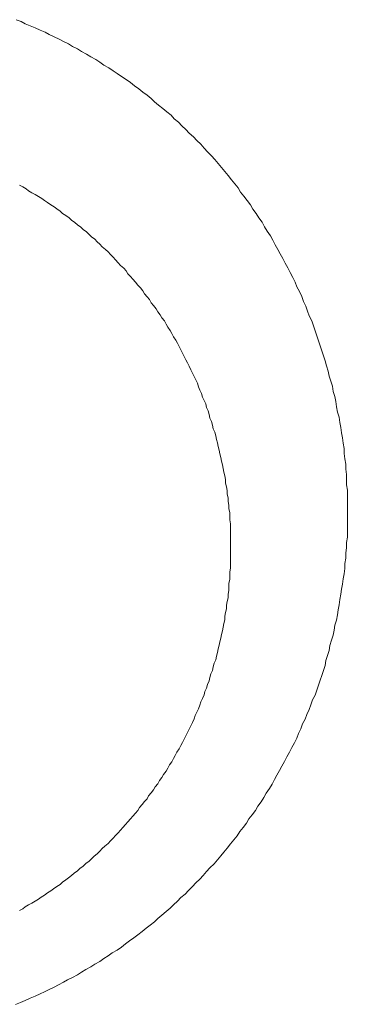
# Model space of a CAD drawing. Header units: millimetres. Extents: x -2274 to 12297, y -16157 to 26321.
# Tile 64 of 256: x -80.755 to -80.359, y -7057.96 to -7056.771. Entities that reach past the tile are written whole.
import ezdxf

# ---------------------------------------------------------------- set-up
doc = ezdxf.new("R2010")
doc.units = ezdxf.units.MM

msp = doc.modelspace()

# ---------------------------------------------------------------- linework, layer by layer
at = {"color": 253, "lineweight": 13}
for points in [[(-80.7603, -7057.9596, 0), (-80.7543, -7057.9572, 0), (-80.7483, -7057.9548, 0), (-80.7423, -7057.9522, 0), (-80.7363, -7057.9497, 0), (-80.7303, -7057.947, 0), (-80.7253, -7057.9443, 0), (-80.7193, -7057.9416, 0), (-80.7133, -7057.9388, 0), (-80.7083, -7057.9359, 0), (-80.7023, -7057.933, 0), (-80.6973, -7057.9301, 0), (-80.6913, -7057.9271, 0), (-80.6853, -7057.924, 0), (-80.6803, -7057.9209, 0), (-80.6753, -7057.9177, 0), (-80.6693, -7057.9145, 0), (-80.6643, -7057.9112, 0), (-80.6583, -7057.9078, 0), (-80.6533, -7057.9044, 0), (-80.6483, -7057.901, 0), (-80.6433, -7057.8975, 0), (-80.6373, -7057.894, 0), (-80.6323, -7057.8904, 0), (-80.6273, -7057.8867, 0), (-80.6223, -7057.883, 0), (-80.6173, -7057.8793, 0), (-80.6123, -7057.8755, 0), (-80.6073, -7057.8717, 0), (-80.6023, -7057.8678, 0), (-80.5973, -7057.8639, 0), (-80.5923, -7057.8599, 0), (-80.5883, -7057.8558, 0), (-80.5833, -7057.8518, 0), (-80.5783, -7057.8476, 0), (-80.5733, -7057.8435, 0), (-80.5693, -7057.8393, 0), (-80.5643, -7057.835, 0), (-80.5603, -7057.8307, 0), (-80.5553, -7057.8264, 0), (-80.5513, -7057.822, 0), (-80.5463, -7057.8175, 0), (-80.5423, -7057.813, 0), (-80.5373, -7057.8085, 0), (-80.5333, -7057.804, 0), (-80.5293, -7057.7994, 0), (-80.5253, -7057.7947, 0), (-80.5203, -7057.79, 0), (-80.5163, -7057.7853, 0), (-80.5123, -7057.7805, 0), (-80.5083, -7057.7757, 0), (-80.5043, -7057.7709, 0), (-80.5003, -7057.766, 0), (-80.4963, -7057.761, 0), (-80.4923, -7057.7561, 0), (-80.4893, -7057.7511, 0), (-80.4853, -7057.746, 0), (-80.4813, -7057.741, 0), (-80.4783, -7057.7358, 0), (-80.4743, -7057.7307, 0), (-80.4703, -7057.7255, 0), (-80.4673, -7057.7203, 0), (-80.4633, -7057.7151, 0), (-80.4603, -7057.7098, 0), (-80.4573, -7057.7045, 0), (-80.4533, -7057.6991, 0), (-80.4503, -7057.6937, 0), (-80.4473, -7057.6883, 0), (-80.4443, -7057.6829, 0), (-80.4413, -7057.6774, 0), (-80.4383, -7057.6719, 0), (-80.4353, -7057.6664, 0), (-80.4323, -7057.6608, 0), (-80.4293, -7057.6552, 0), (-80.4263, -7057.6496, 0), (-80.4233, -7057.644, 0), (-80.4203, -7057.6383, 0), (-80.4183, -7057.6326, 0), (-80.4153, -7057.6269, 0), (-80.4133, -7057.6211, 0), (-80.4103, -7057.6154, 0), (-80.4083, -7057.6096, 0), (-80.4053, -7057.6037, 0), (-80.4033, -7057.5979, 0), (-80.4013, -7057.592, 0), (-80.3983, -7057.5862, 0), (-80.3963, -7057.5802, 0), (-80.3943, -7057.5743, 0), (-80.3923, -7057.5684, 0), (-80.3903, -7057.5624, 0), (-80.3883, -7057.5564, 0), (-80.3863, -7057.5504, 0), (-80.3853, -7057.5444, 0), (-80.3833, -7057.5383, 0), (-80.3813, -7057.5323, 0), (-80.3803, -7057.5262, 0), (-80.3783, -7057.5201, 0), (-80.3763, -7057.514, 0), (-80.3753, -7057.5079, 0), (-80.3743, -7057.5017, 0), (-80.3723, -7057.4956, 0), (-80.3713, -7057.4894, 0), (-80.3703, -7057.4832, 0), (-80.3693, -7057.4771, 0), (-80.3683, -7057.4709, 0), (-80.3673, -7057.4646, 0), (-80.3663, -7057.4584, 0), (-80.3653, -7057.4522, 0), (-80.3643, -7057.4459, 0), (-80.3633, -7057.4397, 0), (-80.3623, -7057.4334, 0), (-80.3623, -7057.4272, 0), (-80.3613, -7057.4209, 0), (-80.3613, -7057.4146, 0), (-80.3603, -7057.4083, 0), (-80.3603, -7057.402, 0), (-80.3593, -7057.3957, 0), (-80.3593, -7057.3894, 0), (-80.3593, -7057.3831, 0), (-80.3593, -7057.3768, 0), (-80.3593, -7057.3705, 0), (-80.3593, -7057.3642, 0), (-80.3593, -7057.3579, 0), (-80.3593, -7057.3515, 0), (-80.3593, -7057.3452, 0), (-80.3593, -7057.3389, 0), (-80.3603, -7057.3326, 0), (-80.3603, -7057.3263, 0), (-80.3603, -7057.3199, 0), (-80.3613, -7057.3136, 0), (-80.3613, -7057.3073, 0), (-80.3623, -7057.301, 0), (-80.3633, -7057.2947, 0), (-80.3633, -7057.2884, 0), (-80.3643, -7057.2821, 0), (-80.3653, -7057.2758, 0), (-80.3663, -7057.2695, 0), (-80.3673, -7057.2633, 0), (-80.3683, -7057.257, 0), (-80.3693, -7057.2507, 0), (-80.3713, -7057.2445, 0), (-80.3723, -7057.2383, 0), (-80.3733, -7057.232, 0), (-80.3743, -7057.2258, 0), (-80.3763, -7057.2196, 0), (-80.3773, -7057.2134, 0), (-80.3793, -7057.2073, 0), (-80.3813, -7057.2011, 0), (-80.3823, -7057.195, 0), (-80.3843, -7057.1888, 0), (-80.3863, -7057.1827, 0), (-80.3883, -7057.1766, 0), (-80.3903, -7057.1705, 0), (-80.3923, -7057.1645, 0), (-80.3943, -7057.1584, 0), (-80.3963, -7057.1524, 0), (-80.3983, -7057.1464, 0), (-80.4003, -7057.1404, 0), (-80.4023, -7057.1345, 0), (-80.4053, -7057.1285, 0), (-80.4073, -7057.1226, 0), (-80.4093, -7057.1167, 0), (-80.4123, -7057.1109, 0), (-80.4143, -7057.105, 0), (-80.4173, -7057.0992, 0), (-80.4203, -7057.0934, 0), (-80.4223, -7057.0876, 0), (-80.4253, -7057.0819, 0), (-80.4283, -7057.0762, 0), (-80.4313, -7057.0705, 0), (-80.4343, -7057.0649, 0), (-80.4373, -7057.0592, 0), (-80.4403, -7057.0536, 0), (-80.4433, -7057.0481, 0), (-80.4463, -7057.0426, 0), (-80.4493, -7057.0371, 0), (-80.4523, -7057.0316, 0), (-80.4563, -7057.0262, 0), (-80.4593, -7057.0208, 0), (-80.4623, -7057.0154, 0), (-80.4663, -7057.0101, 0), (-80.4693, -7057.0048, 0), (-80.4733, -7056.9996, 0), (-80.4763, -7056.9944, 0), (-80.4803, -7056.9892, 0), (-80.4843, -7056.9841, 0), (-80.4883, -7056.979, 0), (-80.4913, -7056.9739, 0), (-80.4953, -7056.9689, 0), (-80.4993, -7056.964, 0), (-80.5033, -7056.959, 0), (-80.5073, -7056.9542, 0), (-80.5113, -7056.9493, 0), (-80.5153, -7056.9445, 0), (-80.5193, -7056.9398, 0), (-80.5233, -7056.9351, 0), (-80.5283, -7056.9304, 0), (-80.5323, -7056.9258, 0), (-80.5363, -7056.9212, 0), (-80.5413, -7056.9167, 0), (-80.5453, -7056.9122, 0), (-80.5503, -7056.9078, 0), (-80.5543, -7056.9034, 0), (-80.5593, -7056.899, 0), (-80.5633, -7056.8947, 0), (-80.5683, -7056.8905, 0), (-80.5723, -7056.8863, 0), (-80.5773, -7056.8821, 0), (-80.5823, -7056.878, 0), (-80.5873, -7056.8739, 0), (-80.5923, -7056.8699, 0), (-80.5963, -7056.8659, 0), (-80.6013, -7056.862, 0), (-80.6063, -7056.8582, 0), (-80.6113, -7056.8543, 0), (-80.6163, -7056.8506, 0), (-80.6213, -7056.8468, 0), (-80.6263, -7056.8432, 0), (-80.6323, -7056.8396, 0), (-80.6373, -7056.836, 0), (-80.6423, -7056.8325, 0), (-80.6473, -7056.829, 0), (-80.6533, -7056.8256, 0), (-80.6583, -7056.8222, 0), (-80.6633, -7056.8189, 0), (-80.6693, -7056.8157, 0), (-80.6743, -7056.8125, 0), (-80.6803, -7056.8093, 0), (-80.6853, -7056.8062, 0), (-80.6913, -7056.8032, 0), (-80.6963, -7056.8002, 0), (-80.7023, -7056.7972, 0), (-80.7073, -7056.7943, 0), (-80.7133, -7056.7915, 0), (-80.7193, -7056.7887, 0), (-80.7243, -7056.786, 0), (-80.7303, -7056.7834, 0), (-80.7363, -7056.7807, 0), (-80.7423, -7056.7782, 0), (-80.7483, -7056.7757, 0), (-80.7533, -7056.7732, 0), (-80.7593, -7056.7709, 0)], [(-80.7553, -7056.9706, 0), (-80.7513, -7056.9728, 0), (-80.7473, -7056.9751, 0), (-80.7443, -7056.9773, 0), (-80.7403, -7056.9797, 0), (-80.7363, -7056.982, 0), (-80.7323, -7056.9844, 0), (-80.7283, -7056.9868, 0), (-80.7253, -7056.9893, 0), (-80.7213, -7056.9917, 0), (-80.7173, -7056.9943, 0), (-80.7133, -7056.9968, 0), (-80.7103, -7056.9994, 0), (-80.7063, -7057.002, 0), (-80.7033, -7057.0047, 0), (-80.6993, -7057.0073, 0), (-80.6953, -7057.0101, 0), (-80.6923, -7057.0128, 0), (-80.6883, -7057.0156, 0), (-80.6853, -7057.0184, 0), (-80.6813, -7057.0212, 0), (-80.6783, -7057.0241, 0), (-80.6743, -7057.027, 0), (-80.6713, -7057.03, 0), (-80.6683, -7057.0329, 0), (-80.6643, -7057.0359, 0), (-80.6613, -7057.0389, 0), (-80.6583, -7057.042, 0), (-80.6553, -7057.0451, 0), (-80.6513, -7057.0482, 0), (-80.6483, -7057.0513, 0), (-80.6453, -7057.0545, 0), (-80.6423, -7057.0577, 0), (-80.6393, -7057.0609, 0), (-80.6363, -7057.0642, 0), (-80.6333, -7057.0675, 0), (-80.6293, -7057.0708, 0), (-80.6263, -7057.0741, 0), (-80.6243, -7057.0775, 0), (-80.6213, -7057.0808, 0), (-80.6183, -7057.0843, 0), (-80.6153, -7057.0877, 0), (-80.6123, -7057.0912, 0), (-80.6093, -7057.0946, 0), (-80.6063, -7057.0982, 0), (-80.6043, -7057.1017, 0), (-80.6013, -7057.1053, 0), (-80.5983, -7057.1088, 0), (-80.5963, -7057.1125, 0), (-80.5933, -7057.1161, 0), (-80.5903, -7057.1198, 0), (-80.5883, -7057.1234, 0), (-80.5853, -7057.1271, 0), (-80.5833, -7057.1309, 0), (-80.5803, -7057.1346, 0), (-80.5783, -7057.1384, 0), (-80.5763, -7057.1422, 0), (-80.5733, -7057.146, 0), (-80.5713, -7057.1498, 0), (-80.5693, -7057.1537, 0), (-80.5663, -7057.1576, 0), (-80.5643, -7057.1615, 0), (-80.5623, -7057.1654, 0), (-80.5603, -7057.1693, 0), (-80.5583, -7057.1733, 0), (-80.5563, -7057.1773, 0), (-80.5543, -7057.1813, 0), (-80.5523, -7057.1853, 0), (-80.5503, -7057.1893, 0), (-80.5483, -7057.1934, 0), (-80.5463, -7057.1975, 0), (-80.5443, -7057.2015, 0), (-80.5423, -7057.2056, 0), (-80.5403, -7057.2098, 0), (-80.5393, -7057.2139, 0), (-80.5373, -7057.218, 0), (-80.5353, -7057.2222, 0), (-80.5343, -7057.2264, 0), (-80.5323, -7057.2306, 0), (-80.5303, -7057.2348, 0), (-80.5293, -7057.239, 0), (-80.5273, -7057.2432, 0), (-80.5263, -7057.2475, 0), (-80.5253, -7057.2518, 0), (-80.5233, -7057.256, 0), (-80.5223, -7057.2603, 0), (-80.5213, -7057.2646, 0), (-80.5193, -7057.2689, 0), (-80.5183, -7057.2732, 0), (-80.5173, -7057.2776, 0), (-80.5163, -7057.2819, 0), (-80.5153, -7057.2863, 0), (-80.5143, -7057.2906, 0), (-80.5133, -7057.295, 0), (-80.5123, -7057.2994, 0), (-80.5113, -7057.3038, 0), (-80.5103, -7057.3081, 0), (-80.5093, -7057.3125, 0), (-80.5083, -7057.317, 0), (-80.5073, -7057.3214, 0), (-80.5063, -7057.3258, 0), (-80.5063, -7057.3302, 0), (-80.5053, -7057.3347, 0), (-80.5043, -7057.3391, 0), (-80.5043, -7057.3436, 0), (-80.5033, -7057.348, 0), (-80.5033, -7057.3525, 0), (-80.5023, -7057.3569, 0), (-80.5023, -7057.3614, 0), (-80.5013, -7057.3659, 0), (-80.5013, -7057.3703, 0), (-80.5013, -7057.3748, 0), (-80.5003, -7057.3793, 0), (-80.5003, -7057.3838, 0), (-80.5003, -7057.3882, 0), (-80.5003, -7057.3927, 0), (-80.5003, -7057.3972, 0), (-80.5003, -7057.4017, 0), (-80.5003, -7057.4062, 0), (-80.5003, -7057.4107, 0), (-80.5003, -7057.4151, 0), (-80.5003, -7057.4196, 0), (-80.5003, -7057.4241, 0), (-80.5003, -7057.4286, 0), (-80.5003, -7057.4331, 0), (-80.5013, -7057.4375, 0), (-80.5013, -7057.442, 0), (-80.5013, -7057.4465, 0), (-80.5023, -7057.451, 0), (-80.5023, -7057.4554, 0), (-80.5023, -7057.4599, 0), (-80.5033, -7057.4643, 0), (-80.5033, -7057.4688, 0), (-80.5043, -7057.4732, 0), (-80.5053, -7057.4777, 0), (-80.5053, -7057.4821, 0), (-80.5063, -7057.4866, 0), (-80.5073, -7057.491, 0), (-80.5073, -7057.4954, 0), (-80.5083, -7057.4998, 0), (-80.5093, -7057.5042, 0), (-80.5103, -7057.5086, 0), (-80.5113, -7057.513, 0), (-80.5123, -7057.5174, 0), (-80.5133, -7057.5218, 0), (-80.5143, -7057.5261, 0), (-80.5153, -7057.5305, 0), (-80.5163, -7057.5348, 0), (-80.5173, -7057.5392, 0), (-80.5183, -7057.5435, 0), (-80.5203, -7057.5478, 0), (-80.5213, -7057.5521, 0), (-80.5223, -7057.5564, 0), (-80.5243, -7057.5607, 0), (-80.5253, -7057.565, 0), (-80.5263, -7057.5692, 0), (-80.5283, -7057.5735, 0), (-80.5293, -7057.5777, 0), (-80.5313, -7057.5819, 0), (-80.5323, -7057.5861, 0), (-80.5343, -7057.5903, 0), (-80.5363, -7057.5945, 0), (-80.5373, -7057.5986, 0), (-80.5393, -7057.6028, 0), (-80.5413, -7057.6069, 0), (-80.5433, -7057.611, 0), (-80.5443, -7057.6151, 0), (-80.5463, -7057.6192, 0), (-80.5483, -7057.6233, 0), (-80.5503, -7057.6273, 0), (-80.5523, -7057.6314, 0), (-80.5543, -7057.6354, 0), (-80.5563, -7057.6394, 0), (-80.5583, -7057.6433, 0), (-80.5603, -7057.6473, 0), (-80.5623, -7057.6512, 0), (-80.5653, -7057.6551, 0), (-80.5673, -7057.659, 0), (-80.5693, -7057.6629, 0), (-80.5713, -7057.6668, 0), (-80.5743, -7057.6706, 0), (-80.5763, -7057.6744, 0), (-80.5783, -7057.6782, 0), (-80.5813, -7057.682, 0), (-80.5833, -7057.6857, 0), (-80.5863, -7057.6895, 0), (-80.5883, -7057.6932, 0), (-80.5913, -7057.6969, 0), (-80.5933, -7057.7005, 0), (-80.5963, -7057.7041, 0), (-80.5993, -7057.7078, 0), (-80.6013, -7057.7113, 0), (-80.6043, -7057.7149, 0), (-80.6073, -7057.7185, 0), (-80.6103, -7057.722, 0), (-80.6123, -7057.7255, 0), (-80.6153, -7057.7289, 0), (-80.6183, -7057.7324, 0), (-80.6213, -7057.7358, 0), (-80.6243, -7057.7392, 0), (-80.6273, -7057.7425, 0), (-80.6303, -7057.7459, 0), (-80.6333, -7057.7492, 0), (-80.6363, -7057.7525, 0), (-80.6393, -7057.7557, 0), (-80.6423, -7057.759, 0), (-80.6453, -7057.7622, 0), (-80.6483, -7057.7653, 0), (-80.6523, -7057.7685, 0), (-80.6553, -7057.7716, 0), (-80.6583, -7057.7747, 0), (-80.6613, -7057.7777, 0), (-80.6653, -7057.7808, 0), (-80.6683, -7057.7838, 0), (-80.6713, -7057.7868, 0), (-80.6753, -7057.7897, 0), (-80.6783, -7057.7926, 0), (-80.6823, -7057.7955, 0), (-80.6853, -7057.7983, 0), (-80.6893, -7057.8012, 0), (-80.6923, -7057.804, 0), (-80.6963, -7057.8067, 0), (-80.6993, -7057.8094, 0), (-80.7033, -7057.8121, 0), (-80.7063, -7057.8148, 0), (-80.7103, -7057.8174, 0), (-80.7143, -7057.82, 0), (-80.7173, -7057.8226, 0), (-80.7213, -7057.8251, 0), (-80.7253, -7057.8276, 0), (-80.7293, -7057.8301, 0), (-80.7323, -7057.8325, 0), (-80.7363, -7057.8349, 0), (-80.7403, -7057.8373, 0), (-80.7443, -7057.8396, 0), (-80.7483, -7057.8419, 0), (-80.7513, -7057.8441, 0), (-80.7553, -7057.8464, 0)]]:
    msp.add_polyline3d(points, dxfattribs=at)

doc.saveas('drawing.dxf')
